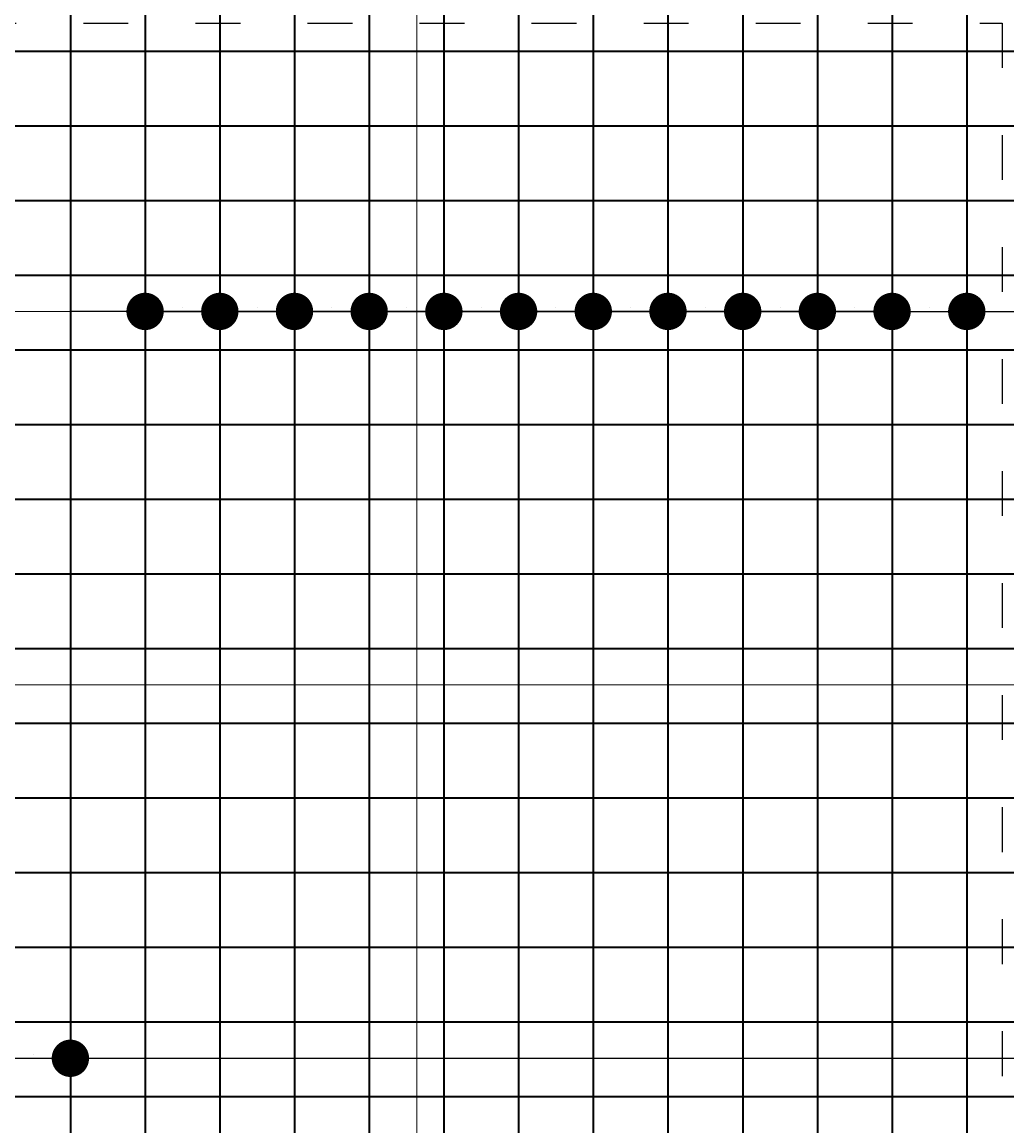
# Model space of a CAD drawing. Header units: millimetres. Extents: x 300938 to 312016, y 11971 to 20881.
# Tile 117 of 239: x 306796 to 307060, y 17192 to 17487. Entities that reach past the tile are written whole.
import ezdxf

# ---------------------------------------------------------------- set-up
doc = ezdxf.new("R2010")
doc.units = ezdxf.units.MM
doc.linetypes.add('ACAD_ISO03W100', pattern=[30, 12, -18])
doc.layers.add('konstrukcja wymiary', color=1, linetype='Continuous', lineweight=13)
doc.layers.add('zbrojenie płyty', color=141, linetype='Continuous', lineweight=35)
doc.layers.add('przerywane', color=6, linetype='ACAD_ISO03W100')
doc.styles.add('KONSTRUKCJA', font='romand.shx', dxfattribs={"oblique": 10})
doc.styles.get("Standard").update_dxf_attribs({"font": 'romand.shx', "oblique": 10})
doc.dimstyles.new('150', dxfattribs={"dimtxt": 10, "dimasz": 7, "dimexe": 1.25, "dimexo": 0.625, "dimgap": 3, "dimtad": 1, "dimdec": 0, "dimrnd": 0.5, "dimtxsty": 'KONSTRUKCJA', "dimblk": 'ARCHTICK', "dimcen": 2.5, "dimadec": 0, "dimazin": 0, "dimtfac": 1, "dimtdec": 0, "dimtix": 1, "dimtmove": 0, "dimatfit": 3, "dimfxl": 4, "dimfxlon": 1, "dimarcsym": 0})
doc.dimstyles.new('kropki', dxfattribs={"dimtxt": 0.001, "dimasz": 10, "dimexe": 1.25, "dimexo": 0.625, "dimgap": 1, "dimtad": 1, "dimtxsty": 'Standard', "dimblk": 'DOT', "dimcen": 2.5, "dimadec": 0, "dimazin": 0, "dimtfac": 1, "dimtmove": 0, "dimatfit": 3, "dimfxl": 1, "dimfxlon": 1, "dimarcsym": 0})

# ---------------------------------------------------------------- blocks, each defined once
blk = doc.blocks.new('_ArchTick')
at = {"color": 0, "linetype": 'ByBlock', "lineweight": 13, "const_width": 0.15}
blk.add_lwpolyline([(-0.5, -0.5), (0.5, 0.5)], dxfattribs=at)
blk = doc.blocks.new('*D1275')
at = {"layer": 'Defpoints', "color": 0, "transparency": 16777216}
for p in [(307580.44, 17201.32), (306548.44, 16613.22), (306662.44, 16613.22)]:
    blk.add_point(p, dxfattribs=at)
at = {"layer": 'konstrukcja wymiary', "color": 0, "lineweight": -2, "transparency": 16777216}
for p, q in [((306552.44, 17201.32), (306547.19, 17201.32)), ((306548.44, 17201.32), (306548.44, 16613.22)), ((306552.44, 16613.22), (306547.19, 16613.22))]:
    blk.add_line(p, q, dxfattribs=at)
at = {"layer": 'konstrukcja wymiary', "color": 0, "lineweight": -2, "transparency": 16777216, "xscale": 7, "yscale": 7, "zscale": 7}
for p, rotation in [((306548.44, 17201.32), 90), ((306548.44, 16613.22), 270)]:
    blk.add_blockref('_ArchTick', p, dxfattribs=dict(at, rotation=rotation))
at = {"layer": 'konstrukcja wymiary', "color": 0, "transparency": 16777216, "insert": (306540.44, 16907.27), "char_height": 10, "attachment_point": 5, "rotation": 90, "style": 'KONSTRUKCJA'}
blk.add_mtext('588', dxfattribs=at)
blk = doc.blocks.new('*D1283')
at = {"layer": 'Defpoints', "color": 0, "transparency": 16777216}
for p in [(306826.44, 17601.22), (306826.44, 16613.22), (306662.44, 16573.22)]:
    blk.add_point(p, dxfattribs=at)
at = {"layer": 'konstrukcja wymiary', "color": 0, "lineweight": -2, "transparency": 16777216}
for p, q in [((306662.44, 17597.22), (306662.44, 17602.47)), ((306662.44, 17601.22), (306826.44, 17601.22)), ((306826.44, 17597.22), (306826.44, 17602.47))]:
    blk.add_line(p, q, dxfattribs=at)
at = {"layer": 'konstrukcja wymiary', "color": 0, "lineweight": -2, "transparency": 16777216, "xscale": 7, "yscale": 7, "zscale": 7, "rotation": 180}
blk.add_blockref('_ArchTick', (306662.44, 17601.22), dxfattribs=at)
at = {"layer": 'konstrukcja wymiary', "color": 0, "lineweight": -2, "transparency": 16777216, "xscale": 7, "yscale": 7, "zscale": 7}
blk.add_blockref('_ArchTick', (306826.44, 17601.22), dxfattribs=at)
at = {"layer": 'konstrukcja wymiary', "color": 0, "transparency": 16777216, "insert": (306744.44, 17609.22), "char_height": 10, "attachment_point": 5, "style": 'KONSTRUKCJA'}
blk.add_mtext('164', dxfattribs=at)
blk = doc.blocks.new('*D1284')
at = {"layer": 'Defpoints', "color": 0, "transparency": 16777216}
for p in [(307282.44, 17601.22), (307282.44, 16740.22), (306826.44, 16613.22)]:
    blk.add_point(p, dxfattribs=at)
at = {"layer": 'konstrukcja wymiary', "color": 0, "lineweight": -2, "transparency": 16777216}
for p, q in [((306826.44, 17597.22), (306826.44, 17602.47)), ((306826.44, 17601.22), (307282.44, 17601.22)), ((307282.44, 17597.22), (307282.44, 17602.47))]:
    blk.add_line(p, q, dxfattribs=at)
at = {"layer": 'konstrukcja wymiary', "color": 0, "lineweight": -2, "transparency": 16777216, "xscale": 7, "yscale": 7, "zscale": 7, "rotation": 180}
blk.add_blockref('_ArchTick', (306826.44, 17601.22), dxfattribs=at)
at = {"layer": 'konstrukcja wymiary', "color": 0, "lineweight": -2, "transparency": 16777216, "xscale": 7, "yscale": 7, "zscale": 7}
blk.add_blockref('_ArchTick', (307282.44, 17601.22), dxfattribs=at)
at = {"layer": 'konstrukcja wymiary', "color": 0, "transparency": 16777216, "insert": (307054.44, 17609.22), "char_height": 10, "attachment_point": 5, "style": 'KONSTRUKCJA'}
blk.add_mtext('456', dxfattribs=at)
blk = doc.blocks.new('_Dot')
at = {"color": 0, "linetype": 'ByBlock', "lineweight": -2}
blk.add_line((-0.5, 0), (-1, 0), dxfattribs=at)
at = {"color": 0, "linetype": 'ByBlock', "const_width": 0.5}
blk.add_lwpolyline([(-0.25, 0, 1), (0.25, 0, 1)], format="xyb", close=True, dxfattribs=at)
blk = doc.blocks.new('*D1500')
at = {"layer": 'Defpoints', "color": 0, "transparency": 16777216}
for p in [(306768.94, 17219.72), (306788.94, 17219.72), (306788.94, 17209.99)]:
    blk.add_point(p, dxfattribs=at)
at = {"layer": 'konstrukcja wymiary', "color": 0, "lineweight": -2, "transparency": 16777216}
for p, q in [((306758.94, 17209.99), (306748.94, 17209.99)), ((306768.94, 17210.99), (306768.94, 17208.74)), ((306768.94, 17209.99), (306788.94, 17209.99)), ((306788.94, 17210.99), (306788.94, 17208.74)), ((306798.94, 17209.99), (306808.94, 17209.99))]:
    blk.add_line(p, q, dxfattribs=at)
at = {"layer": 'konstrukcja wymiary', "color": 0, "lineweight": -2, "transparency": 16777216, "xscale": 10, "yscale": 10, "zscale": 10}
blk.add_blockref('_Dot', (306768.94, 17209.99), dxfattribs=at)
at = {"layer": 'konstrukcja wymiary', "color": 0, "lineweight": -2, "transparency": 16777216, "xscale": 10, "yscale": 10, "zscale": 10, "rotation": 180}
blk.add_blockref('_Dot', (306788.94, 17209.99), dxfattribs=at)
at = {"layer": 'konstrukcja wymiary', "color": 0, "transparency": 16777216, "insert": (306778.94, 17210.99), "char_height": 0.001, "attachment_point": 5}
blk.add_mtext('20', dxfattribs=at)
blk = doc.blocks.new('*D1501')
at = {"layer": 'Defpoints', "color": 0, "transparency": 16777216}
for p in [(306788.94, 17219.72), (306808.94, 17219.72), (306808.94, 17209.99)]:
    blk.add_point(p, dxfattribs=at)
at = {"layer": 'konstrukcja wymiary', "color": 0, "lineweight": -2, "transparency": 16777216}
for p, q in [((306778.94, 17209.99), (306768.94, 17209.99)), ((306788.94, 17210.99), (306788.94, 17208.74)), ((306788.94, 17209.99), (306808.94, 17209.99)), ((306808.94, 17210.99), (306808.94, 17208.74)), ((306818.94, 17209.99), (306828.94, 17209.99))]:
    blk.add_line(p, q, dxfattribs=at)
at = {"layer": 'konstrukcja wymiary', "color": 0, "lineweight": -2, "transparency": 16777216, "xscale": 10, "yscale": 10, "zscale": 10}
blk.add_blockref('_Dot', (306788.94, 17209.99), dxfattribs=at)
at = {"layer": 'konstrukcja wymiary', "color": 0, "lineweight": -2, "transparency": 16777216, "xscale": 10, "yscale": 10, "zscale": 10, "rotation": 180}
blk.add_blockref('_Dot', (306808.94, 17209.99), dxfattribs=at)
at = {"layer": 'konstrukcja wymiary', "color": 0, "transparency": 16777216, "insert": (306798.94, 17210.99), "char_height": 0.001, "attachment_point": 5}
blk.add_mtext('20', dxfattribs=at)
blk = doc.blocks.new('*D1502')
at = {"layer": 'Defpoints', "color": 0, "transparency": 16777216}
for p in [(306828.94, 17419.72), (306848.94, 17419.72), (306848.94, 17409.99)]:
    blk.add_point(p, dxfattribs=at)
at = {"layer": 'konstrukcja wymiary', "color": 0, "lineweight": -2, "transparency": 16777216}
for p, q in [((306828.94, 17410.99), (306828.94, 17408.74)), ((306848.94, 17410.99), (306848.94, 17408.74)), ((306818.94, 17409.99), (306808.94, 17409.99)), ((306828.94, 17409.99), (306848.94, 17409.99)), ((306858.94, 17409.99), (306868.94, 17409.99))]:
    blk.add_line(p, q, dxfattribs=at)
at = {"layer": 'konstrukcja wymiary', "color": 0, "lineweight": -2, "transparency": 16777216, "xscale": 10, "yscale": 10, "zscale": 10}
blk.add_blockref('_Dot', (306828.94, 17409.99), dxfattribs=at)
at = {"layer": 'konstrukcja wymiary', "color": 0, "lineweight": -2, "transparency": 16777216, "xscale": 10, "yscale": 10, "zscale": 10, "rotation": 180}
blk.add_blockref('_Dot', (306848.94, 17409.99), dxfattribs=at)
at = {"layer": 'konstrukcja wymiary', "color": 0, "transparency": 16777216, "insert": (306838.94, 17410.99), "char_height": 0.001, "attachment_point": 5}
blk.add_mtext('20', dxfattribs=at)
blk = doc.blocks.new('*D1503')
at = {"layer": 'Defpoints', "color": 0, "transparency": 16777216}
for p in [(306848.94, 17419.72), (306868.94, 17419.72), (306868.94, 17409.99)]:
    blk.add_point(p, dxfattribs=at)
at = {"layer": 'konstrukcja wymiary', "color": 0, "lineweight": -2, "transparency": 16777216}
for p, q in [((306848.94, 17410.99), (306848.94, 17408.74)), ((306868.94, 17410.99), (306868.94, 17408.74)), ((306838.94, 17409.99), (306828.94, 17409.99)), ((306848.94, 17409.99), (306868.94, 17409.99)), ((306878.94, 17409.99), (306888.94, 17409.99))]:
    blk.add_line(p, q, dxfattribs=at)
at = {"layer": 'konstrukcja wymiary', "color": 0, "lineweight": -2, "transparency": 16777216, "xscale": 10, "yscale": 10, "zscale": 10}
blk.add_blockref('_Dot', (306848.94, 17409.99), dxfattribs=at)
at = {"layer": 'konstrukcja wymiary', "color": 0, "lineweight": -2, "transparency": 16777216, "xscale": 10, "yscale": 10, "zscale": 10, "rotation": 180}
blk.add_blockref('_Dot', (306868.94, 17409.99), dxfattribs=at)
at = {"layer": 'konstrukcja wymiary', "color": 0, "transparency": 16777216, "insert": (306858.94, 17410.99), "char_height": 0.001, "attachment_point": 5}
blk.add_mtext('20', dxfattribs=at)
blk = doc.blocks.new('*D1504')
at = {"layer": 'Defpoints', "color": 0, "transparency": 16777216}
for p in [(306868.94, 17419.72), (306888.94, 17419.72), (306888.94, 17409.99)]:
    blk.add_point(p, dxfattribs=at)
at = {"layer": 'konstrukcja wymiary', "color": 0, "lineweight": -2, "transparency": 16777216}
for p, q in [((306868.94, 17410.99), (306868.94, 17408.74)), ((306888.94, 17410.99), (306888.94, 17408.74)), ((306858.94, 17409.99), (306848.94, 17409.99)), ((306868.94, 17409.99), (306888.94, 17409.99)), ((306898.94, 17409.99), (306908.94, 17409.99))]:
    blk.add_line(p, q, dxfattribs=at)
at = {"layer": 'konstrukcja wymiary', "color": 0, "lineweight": -2, "transparency": 16777216, "xscale": 10, "yscale": 10, "zscale": 10}
blk.add_blockref('_Dot', (306868.94, 17409.99), dxfattribs=at)
at = {"layer": 'konstrukcja wymiary', "color": 0, "lineweight": -2, "transparency": 16777216, "xscale": 10, "yscale": 10, "zscale": 10, "rotation": 180}
blk.add_blockref('_Dot', (306888.94, 17409.99), dxfattribs=at)
at = {"layer": 'konstrukcja wymiary', "color": 0, "transparency": 16777216, "insert": (306878.94, 17410.99), "char_height": 0.001, "attachment_point": 5}
blk.add_mtext('20', dxfattribs=at)
blk = doc.blocks.new('*D1505')
at = {"layer": 'Defpoints', "color": 0, "transparency": 16777216}
for p in [(306888.94, 17419.72), (306908.94, 17419.72), (306908.94, 17409.99)]:
    blk.add_point(p, dxfattribs=at)
at = {"layer": 'konstrukcja wymiary', "color": 0, "lineweight": -2, "transparency": 16777216}
for p, q in [((306888.94, 17410.99), (306888.94, 17408.74)), ((306908.94, 17410.99), (306908.94, 17408.74)), ((306878.94, 17409.99), (306868.94, 17409.99)), ((306888.94, 17409.99), (306908.94, 17409.99)), ((306918.94, 17409.99), (306928.94, 17409.99))]:
    blk.add_line(p, q, dxfattribs=at)
at = {"layer": 'konstrukcja wymiary', "color": 0, "lineweight": -2, "transparency": 16777216, "xscale": 10, "yscale": 10, "zscale": 10}
blk.add_blockref('_Dot', (306888.94, 17409.99), dxfattribs=at)
at = {"layer": 'konstrukcja wymiary', "color": 0, "lineweight": -2, "transparency": 16777216, "xscale": 10, "yscale": 10, "zscale": 10, "rotation": 180}
blk.add_blockref('_Dot', (306908.94, 17409.99), dxfattribs=at)
at = {"layer": 'konstrukcja wymiary', "color": 0, "transparency": 16777216, "insert": (306898.94, 17410.99), "char_height": 0.001, "attachment_point": 5}
blk.add_mtext('20', dxfattribs=at)
blk = doc.blocks.new('*D1506')
at = {"layer": 'Defpoints', "color": 0, "transparency": 16777216}
for p in [(306908.94, 17419.72), (306928.94, 17419.72), (306928.94, 17409.99)]:
    blk.add_point(p, dxfattribs=at)
at = {"layer": 'konstrukcja wymiary', "color": 0, "lineweight": -2, "transparency": 16777216}
for p, q in [((306908.94, 17410.99), (306908.94, 17408.74)), ((306928.94, 17410.99), (306928.94, 17408.74)), ((306898.94, 17409.99), (306888.94, 17409.99)), ((306908.94, 17409.99), (306928.94, 17409.99)), ((306938.94, 17409.99), (306948.94, 17409.99))]:
    blk.add_line(p, q, dxfattribs=at)
at = {"layer": 'konstrukcja wymiary', "color": 0, "lineweight": -2, "transparency": 16777216, "xscale": 10, "yscale": 10, "zscale": 10}
blk.add_blockref('_Dot', (306908.94, 17409.99), dxfattribs=at)
at = {"layer": 'konstrukcja wymiary', "color": 0, "lineweight": -2, "transparency": 16777216, "xscale": 10, "yscale": 10, "zscale": 10, "rotation": 180}
blk.add_blockref('_Dot', (306928.94, 17409.99), dxfattribs=at)
at = {"layer": 'konstrukcja wymiary', "color": 0, "transparency": 16777216, "insert": (306918.94, 17410.99), "char_height": 0.001, "attachment_point": 5}
blk.add_mtext('20', dxfattribs=at)
blk = doc.blocks.new('*D1507')
at = {"layer": 'Defpoints', "color": 0, "transparency": 16777216}
for p in [(306928.94, 17419.72), (306948.94, 17419.72), (306948.94, 17409.99)]:
    blk.add_point(p, dxfattribs=at)
at = {"layer": 'konstrukcja wymiary', "color": 0, "lineweight": -2, "transparency": 16777216}
for p, q in [((306928.94, 17410.99), (306928.94, 17408.74)), ((306948.94, 17410.99), (306948.94, 17408.74)), ((306918.94, 17409.99), (306908.94, 17409.99)), ((306928.94, 17409.99), (306948.94, 17409.99)), ((306958.94, 17409.99), (306968.94, 17409.99))]:
    blk.add_line(p, q, dxfattribs=at)
at = {"layer": 'konstrukcja wymiary', "color": 0, "lineweight": -2, "transparency": 16777216, "xscale": 10, "yscale": 10, "zscale": 10}
blk.add_blockref('_Dot', (306928.94, 17409.99), dxfattribs=at)
at = {"layer": 'konstrukcja wymiary', "color": 0, "lineweight": -2, "transparency": 16777216, "xscale": 10, "yscale": 10, "zscale": 10, "rotation": 180}
blk.add_blockref('_Dot', (306948.94, 17409.99), dxfattribs=at)
at = {"layer": 'konstrukcja wymiary', "color": 0, "transparency": 16777216, "insert": (306938.94, 17410.99), "char_height": 0.001, "attachment_point": 5}
blk.add_mtext('20', dxfattribs=at)
blk = doc.blocks.new('*D1508')
at = {"layer": 'Defpoints', "color": 0, "transparency": 16777216}
for p in [(306948.94, 17419.72), (306968.94, 17419.72), (306968.94, 17409.99)]:
    blk.add_point(p, dxfattribs=at)
at = {"layer": 'konstrukcja wymiary', "color": 0, "lineweight": -2, "transparency": 16777216}
for p, q in [((306948.94, 17410.99), (306948.94, 17408.74)), ((306968.94, 17410.99), (306968.94, 17408.74)), ((306938.94, 17409.99), (306928.94, 17409.99)), ((306948.94, 17409.99), (306968.94, 17409.99)), ((306978.94, 17409.99), (306988.94, 17409.99))]:
    blk.add_line(p, q, dxfattribs=at)
at = {"layer": 'konstrukcja wymiary', "color": 0, "lineweight": -2, "transparency": 16777216, "xscale": 10, "yscale": 10, "zscale": 10}
blk.add_blockref('_Dot', (306948.94, 17409.99), dxfattribs=at)
at = {"layer": 'konstrukcja wymiary', "color": 0, "lineweight": -2, "transparency": 16777216, "xscale": 10, "yscale": 10, "zscale": 10, "rotation": 180}
blk.add_blockref('_Dot', (306968.94, 17409.99), dxfattribs=at)
at = {"layer": 'konstrukcja wymiary', "color": 0, "transparency": 16777216, "insert": (306958.94, 17410.99), "char_height": 0.001, "attachment_point": 5}
blk.add_mtext('20', dxfattribs=at)
blk = doc.blocks.new('*D1509')
at = {"layer": 'Defpoints', "color": 0, "transparency": 16777216}
for p in [(306968.94, 17419.72), (306988.94, 17419.72), (306988.94, 17409.99)]:
    blk.add_point(p, dxfattribs=at)
at = {"layer": 'konstrukcja wymiary', "color": 0, "lineweight": -2, "transparency": 16777216}
for p, q in [((306968.94, 17410.99), (306968.94, 17408.74)), ((306988.94, 17410.99), (306988.94, 17408.74)), ((306958.94, 17409.99), (306948.94, 17409.99)), ((306968.94, 17409.99), (306988.94, 17409.99)), ((306998.94, 17409.99), (307008.94, 17409.99))]:
    blk.add_line(p, q, dxfattribs=at)
at = {"layer": 'konstrukcja wymiary', "color": 0, "lineweight": -2, "transparency": 16777216, "xscale": 10, "yscale": 10, "zscale": 10}
blk.add_blockref('_Dot', (306968.94, 17409.99), dxfattribs=at)
at = {"layer": 'konstrukcja wymiary', "color": 0, "lineweight": -2, "transparency": 16777216, "xscale": 10, "yscale": 10, "zscale": 10, "rotation": 180}
blk.add_blockref('_Dot', (306988.94, 17409.99), dxfattribs=at)
at = {"layer": 'konstrukcja wymiary', "color": 0, "transparency": 16777216, "insert": (306978.94, 17410.99), "char_height": 0.001, "attachment_point": 5}
blk.add_mtext('20', dxfattribs=at)
blk = doc.blocks.new('*D1510')
at = {"layer": 'Defpoints', "color": 0, "transparency": 16777216}
for p in [(306988.94, 17419.72), (307008.94, 17419.72), (307008.94, 17409.99)]:
    blk.add_point(p, dxfattribs=at)
at = {"layer": 'konstrukcja wymiary', "color": 0, "lineweight": -2, "transparency": 16777216}
for p, q in [((306988.94, 17410.99), (306988.94, 17408.74)), ((307008.94, 17410.99), (307008.94, 17408.74)), ((306978.94, 17409.99), (306968.94, 17409.99)), ((306988.94, 17409.99), (307008.94, 17409.99)), ((307018.94, 17409.99), (307028.94, 17409.99))]:
    blk.add_line(p, q, dxfattribs=at)
at = {"layer": 'konstrukcja wymiary', "color": 0, "lineweight": -2, "transparency": 16777216, "xscale": 10, "yscale": 10, "zscale": 10}
blk.add_blockref('_Dot', (306988.94, 17409.99), dxfattribs=at)
at = {"layer": 'konstrukcja wymiary', "color": 0, "lineweight": -2, "transparency": 16777216, "xscale": 10, "yscale": 10, "zscale": 10, "rotation": 180}
blk.add_blockref('_Dot', (307008.94, 17409.99), dxfattribs=at)
at = {"layer": 'konstrukcja wymiary', "color": 0, "transparency": 16777216, "insert": (306998.94, 17410.99), "char_height": 0.001, "attachment_point": 5}
blk.add_mtext('20', dxfattribs=at)
blk = doc.blocks.new('*D1511')
at = {"layer": 'Defpoints', "color": 0, "transparency": 16777216}
for p in [(307008.94, 17419.72), (307028.94, 17419.72), (307028.94, 17409.99)]:
    blk.add_point(p, dxfattribs=at)
at = {"layer": 'konstrukcja wymiary', "color": 0, "lineweight": -2, "transparency": 16777216}
for p, q in [((307008.94, 17410.99), (307008.94, 17408.74)), ((307028.94, 17410.99), (307028.94, 17408.74)), ((306998.94, 17409.99), (306988.94, 17409.99)), ((307008.94, 17409.99), (307028.94, 17409.99)), ((307038.94, 17409.99), (307048.94, 17409.99))]:
    blk.add_line(p, q, dxfattribs=at)
at = {"layer": 'konstrukcja wymiary', "color": 0, "lineweight": -2, "transparency": 16777216, "xscale": 10, "yscale": 10, "zscale": 10}
blk.add_blockref('_Dot', (307008.94, 17409.99), dxfattribs=at)
at = {"layer": 'konstrukcja wymiary', "color": 0, "lineweight": -2, "transparency": 16777216, "xscale": 10, "yscale": 10, "zscale": 10, "rotation": 180}
blk.add_blockref('_Dot', (307028.94, 17409.99), dxfattribs=at)
at = {"layer": 'konstrukcja wymiary', "color": 0, "transparency": 16777216, "insert": (307018.94, 17410.99), "char_height": 0.001, "attachment_point": 5}
blk.add_mtext('20', dxfattribs=at)
blk = doc.blocks.new('*D1512')
at = {"layer": 'Defpoints', "color": 0, "transparency": 16777216}
for p in [(307028.94, 17419.72), (307048.94, 17419.72), (307048.94, 17409.99)]:
    blk.add_point(p, dxfattribs=at)
at = {"layer": 'konstrukcja wymiary', "color": 0, "lineweight": -2, "transparency": 16777216}
for p, q in [((307028.94, 17410.99), (307028.94, 17408.74)), ((307048.94, 17410.99), (307048.94, 17408.74)), ((307018.94, 17409.99), (307008.94, 17409.99)), ((307028.94, 17409.99), (307048.94, 17409.99)), ((307058.94, 17409.99), (307068.94, 17409.99))]:
    blk.add_line(p, q, dxfattribs=at)
at = {"layer": 'konstrukcja wymiary', "color": 0, "lineweight": -2, "transparency": 16777216, "xscale": 10, "yscale": 10, "zscale": 10}
blk.add_blockref('_Dot', (307028.94, 17409.99), dxfattribs=at)
at = {"layer": 'konstrukcja wymiary', "color": 0, "lineweight": -2, "transparency": 16777216, "xscale": 10, "yscale": 10, "zscale": 10, "rotation": 180}
blk.add_blockref('_Dot', (307048.94, 17409.99), dxfattribs=at)
at = {"layer": 'konstrukcja wymiary', "color": 0, "transparency": 16777216, "insert": (307038.94, 17410.99), "char_height": 0.001, "attachment_point": 5}
blk.add_mtext('20', dxfattribs=at)
blk = doc.blocks.new('*D1513')
at = {"layer": 'Defpoints', "color": 0, "transparency": 16777216}
for p in [(307048.94, 17419.72), (307088.94, 17417.72), (307088.94, 17409.99)]:
    blk.add_point(p, dxfattribs=at)
at = {"layer": 'konstrukcja wymiary', "color": 0, "lineweight": -2, "transparency": 16777216}
for p, q in [((307048.94, 17410.99), (307048.94, 17408.74)), ((307088.94, 17410.99), (307088.94, 17408.74)), ((307058.94, 17409.99), (307078.94, 17409.99))]:
    blk.add_line(p, q, dxfattribs=at)
at = {"layer": 'konstrukcja wymiary', "color": 0, "lineweight": -2, "transparency": 16777216, "xscale": 10, "yscale": 10, "zscale": 10, "rotation": 180}
blk.add_blockref('_Dot', (307048.94, 17409.99), dxfattribs=at)
at = {"layer": 'konstrukcja wymiary', "color": 0, "lineweight": -2, "transparency": 16777216, "xscale": 10, "yscale": 10, "zscale": 10}
blk.add_blockref('_Dot', (307088.94, 17409.99), dxfattribs=at)
at = {"layer": 'konstrukcja wymiary', "color": 0, "transparency": 16777216, "insert": (307068.94, 17410.99), "char_height": 0.001, "attachment_point": 5}
blk.add_mtext('40', dxfattribs=at)
blk = doc.blocks.new('*D1568')
at = {"layer": 'Defpoints', "color": 0, "transparency": 16777216}
for p in [(306808.94, 17219.72), (308248.9, 17209.99), (308248.9, 17199.72)]:
    blk.add_point(p, dxfattribs=at)
at = {"layer": 'konstrukcja wymiary', "color": 0, "lineweight": -2, "transparency": 16777216}
for p, q in [((306808.94, 17210.99), (306808.94, 17208.74)), ((306818.94, 17209.99), (308238.9, 17209.99)), ((308248.9, 17208.99), (308248.9, 17211.24))]:
    blk.add_line(p, q, dxfattribs=at)
at = {"layer": 'konstrukcja wymiary', "color": 0, "lineweight": -2, "transparency": 16777216, "xscale": 10, "yscale": 10, "zscale": 10, "rotation": 180}
blk.add_blockref('_Dot', (306808.94, 17209.99), dxfattribs=at)
at = {"layer": 'konstrukcja wymiary', "color": 0, "lineweight": -2, "transparency": 16777216, "xscale": 10, "yscale": 10, "zscale": 10}
blk.add_blockref('_Dot', (308248.9, 17209.99), dxfattribs=at)
at = {"layer": 'konstrukcja wymiary', "color": 0, "transparency": 16777216, "insert": (307528.92, 17210.99), "char_height": 0.001, "attachment_point": 5}
blk.add_mtext('1439,96', dxfattribs=at)
blk = doc.blocks.new('*D2047')
at = {"layer": 'Defpoints', "color": 0, "transparency": 16777216}
for p in [(306548.44, 17233.32), (307580.44, 17233.32), (307580.44, 17201.32)]:
    blk.add_point(p, dxfattribs=at)
at = {"layer": 'konstrukcja wymiary', "color": 0, "lineweight": -2, "transparency": 16777216}
for p, q in [((306552.44, 17233.32), (306547.19, 17233.32)), ((306548.44, 17201.32), (306548.44, 17233.32)), ((306552.44, 17201.32), (306547.19, 17201.32))]:
    blk.add_line(p, q, dxfattribs=at)
at = {"layer": 'konstrukcja wymiary', "color": 0, "lineweight": -2, "transparency": 16777216, "xscale": 7, "yscale": 7, "zscale": 7}
for p, rotation in [((306548.44, 17233.32), 90), ((306548.44, 17201.32), 270)]:
    blk.add_blockref('_ArchTick', p, dxfattribs=dict(at, rotation=rotation))
at = {"layer": 'konstrukcja wymiary', "color": 0, "transparency": 16777216, "insert": (306540.44, 17217.32), "char_height": 10, "attachment_point": 5, "rotation": 90, "style": 'KONSTRUKCJA'}
blk.add_mtext('32', dxfattribs=at)
blk = doc.blocks.new('*D2048')
at = {"layer": 'Defpoints', "color": 0, "transparency": 16777216}
for p in [(306548.44, 17511.22), (306638.44, 17511.22), (307580.44, 17233.32)]:
    blk.add_point(p, dxfattribs=at)
at = {"layer": 'konstrukcja wymiary', "color": 0, "lineweight": -2, "transparency": 16777216}
for p, q in [((306552.44, 17511.22), (306547.19, 17511.22)), ((306548.44, 17233.32), (306548.44, 17511.22)), ((306552.44, 17233.32), (306547.19, 17233.32))]:
    blk.add_line(p, q, dxfattribs=at)
at = {"layer": 'konstrukcja wymiary', "color": 0, "lineweight": -2, "transparency": 16777216, "xscale": 7, "yscale": 7, "zscale": 7}
for p, rotation in [((306548.44, 17511.22), 90), ((306548.44, 17233.32), 270)]:
    blk.add_blockref('_ArchTick', p, dxfattribs=dict(at, rotation=rotation))
at = {"layer": 'konstrukcja wymiary', "color": 0, "transparency": 16777216, "insert": (306540.44, 17372.27), "char_height": 10, "attachment_point": 5, "rotation": 90, "style": 'KONSTRUKCJA'}
blk.add_mtext('278', dxfattribs=at)

msp = doc.modelspace()

# ---------------------------------------------------------------- linework, layer by layer
at = {"layer": 'konstrukcja wymiary'}
for p, q in [((306901.661, 16886.224), (306901.661, 17533.41)), ((306878.94, 17409.991), (306558.396, 17409.991)), ((307298.94, 17309.991), (306558.396, 17309.991))]:
    msp.add_line(p, q, dxfattribs=at)
at = {"layer": 'przerywane'}
for p, q in [((306662.44, 17487.224), (307058.44, 17487.224)), ((307058.44, 17487.224), (307058.44, 16931.224))]:
    msp.add_line(p, q, dxfattribs=at)
at = {"layer": 'zbrojenie płyty'}
for p, q in [((306808.94, 17508.724), (306808.94, 16615.724)), ((306828.94, 17508.724), (306828.94, 16909.724)), ((306848.94, 17508.724), (306848.94, 16909.724)), ((306868.94, 17508.724), (306868.94, 16909.724)), ((306888.94, 17508.724), (306888.94, 16909.724)), ((306908.94, 17508.724), (306908.94, 16909.724)), ((306928.94, 17508.724), (306928.94, 16909.724)), ((306948.94, 17508.724), (306948.94, 16909.724)), ((306968.94, 17508.724), (306968.94, 16909.724)), ((306988.94, 17508.724), (306988.94, 16909.724)), ((307008.94, 17508.724), (307008.94, 16909.724)), ((307028.94, 17508.724), (307028.94, 16909.724)), ((307048.94, 17508.724), (307048.94, 16909.724)), ((306640.94, 17479.724), (307079.94, 17479.724)), ((306640.94, 17459.724), (307079.94, 17459.724)), ((306640.94, 17439.724), (307079.94, 17439.724)), ((306640.94, 17419.724), (307079.94, 17419.724)), ((306640.94, 17399.724), (307079.94, 17399.724)), ((306640.94, 17379.724), (307079.94, 17379.724)), ((306640.94, 17359.724), (307079.94, 17359.724)), ((306640.94, 17339.724), (307079.94, 17339.724)), ((306640.94, 17319.724), (307079.94, 17319.724)), ((306640.94, 17299.724), (307079.94, 17299.724)), ((306640.94, 17279.724), (307079.94, 17279.724)), ((306640.94, 17259.724), (307079.94, 17259.724)), ((306640.94, 17239.724), (307079.94, 17239.724)), ((306640.94, 17219.724), (307079.94, 17219.724)), ((306640.94, 17199.724), (307079.94, 17199.724))]:
    msp.add_line(p, q, dxfattribs=at)

# ---------------------------------------------------------------- dimensions: what is measured, and where the dimension line sits
at = {"layer": 'konstrukcja wymiary'}
for base, p1, p2, dimstyle, picture, middle in [((306826.44, 17601.224), (306662.44, 16573.224), (306826.44, 16613.224), '150', '*D1283', (306744.44, 17609.224)), ((307282.44, 17601.224), (306826.44, 16613.224), (307282.44, 16740.224), '150', '*D1284', (307054.44, 17609.224)), ((306848.94, 17409.991), (306828.94, 17419.724), (306848.94, 17419.724), 'kropki', '*D1502', (306838.94, 17410.992)), ((306868.94, 17409.991), (306848.94, 17419.724), (306868.94, 17419.724), 'kropki', '*D1503', (306858.94, 17410.992)), ((306888.94, 17409.991), (306868.94, 17419.724), (306888.94, 17419.724), 'kropki', '*D1504', (306878.94, 17410.992)), ((306908.94, 17409.991), (306888.94, 17419.724), (306908.94, 17419.724), 'kropki', '*D1505', (306898.94, 17410.992)), ((306928.94, 17409.991), (306908.94, 17419.724), (306928.94, 17419.724), 'kropki', '*D1506', (306918.94, 17410.992)), ((306948.94, 17409.991), (306928.94, 17419.724), (306948.94, 17419.724), 'kropki', '*D1507', (306938.94, 17410.992)), ((306968.94, 17409.991), (306948.94, 17419.724), (306968.94, 17419.724), 'kropki', '*D1508', (306958.94, 17410.992)), ((306988.94, 17409.991), (306968.94, 17419.724), (306988.94, 17419.724), 'kropki', '*D1509', (306978.94, 17410.992)), ((307008.94, 17409.991), (306988.94, 17419.724), (307008.94, 17419.724), 'kropki', '*D1510', (306998.94, 17410.992)), ((307028.94, 17409.991), (307008.94, 17419.724), (307028.94, 17419.724), 'kropki', '*D1511', (307018.94, 17410.992)), ((307048.94, 17409.991), (307028.94, 17419.724), (307048.94, 17419.724), 'kropki', '*D1512', (307038.94, 17410.992)), ((307088.94, 17409.991), (307048.94, 17419.724), (307088.94, 17417.724), 'kropki', '*D1513', (307068.94, 17410.992)), ((306788.94, 17209.991), (306768.94, 17219.724), (306788.94, 17219.724), 'kropki', '*D1500', (306778.94, 17210.992)), ((306808.94, 17209.991), (306788.94, 17219.724), (306808.94, 17219.724), 'kropki', '*D1501', (306798.94, 17210.992)), ((308248.897, 17209.991), (306808.94, 17219.724), (308248.897, 17199.724), 'kropki', '*D1568', (307528.918, 17210.992))]:
    dim = msp.add_linear_dim(base=base, p1=p1, p2=p2, dimstyle=dimstyle, override={"dimtmove": 1}, dxfattribs=at)
    dim.commit()
    dim.dimension.update_dxf_attribs({"geometry": picture, "text_midpoint": middle})
for base, p1, p2, picture, middle in [((306548.44, 17511.224), (307580.44, 17233.324), (306638.44, 17511.224), '*D2048', (306540.44, 17372.274)), ((306548.44, 17233.324), (307580.44, 17201.324), (307580.44, 17233.324), '*D2047', (306540.44, 17217.324))]:
    dim = msp.add_linear_dim(base=base, p1=p1, p2=p2, angle=90, dimstyle='150', override={"dimtmove": 1}, dxfattribs=at)
    dim.commit()
    dim.dimension.update_dxf_attribs({"geometry": picture, "text_midpoint": middle})
dim = msp.add_linear_dim(base=(306548.44, 16613.224), p1=(307580.44, 17201.324), p2=(306662.44, 16613.224), angle=90, dimstyle='150', dxfattribs=at)
dim.commit()
dim.dimension.update_dxf_attribs({"geometry": '*D1275', "text_midpoint": (306540.44, 16907.274)})

doc.saveas('drawing.dxf')
